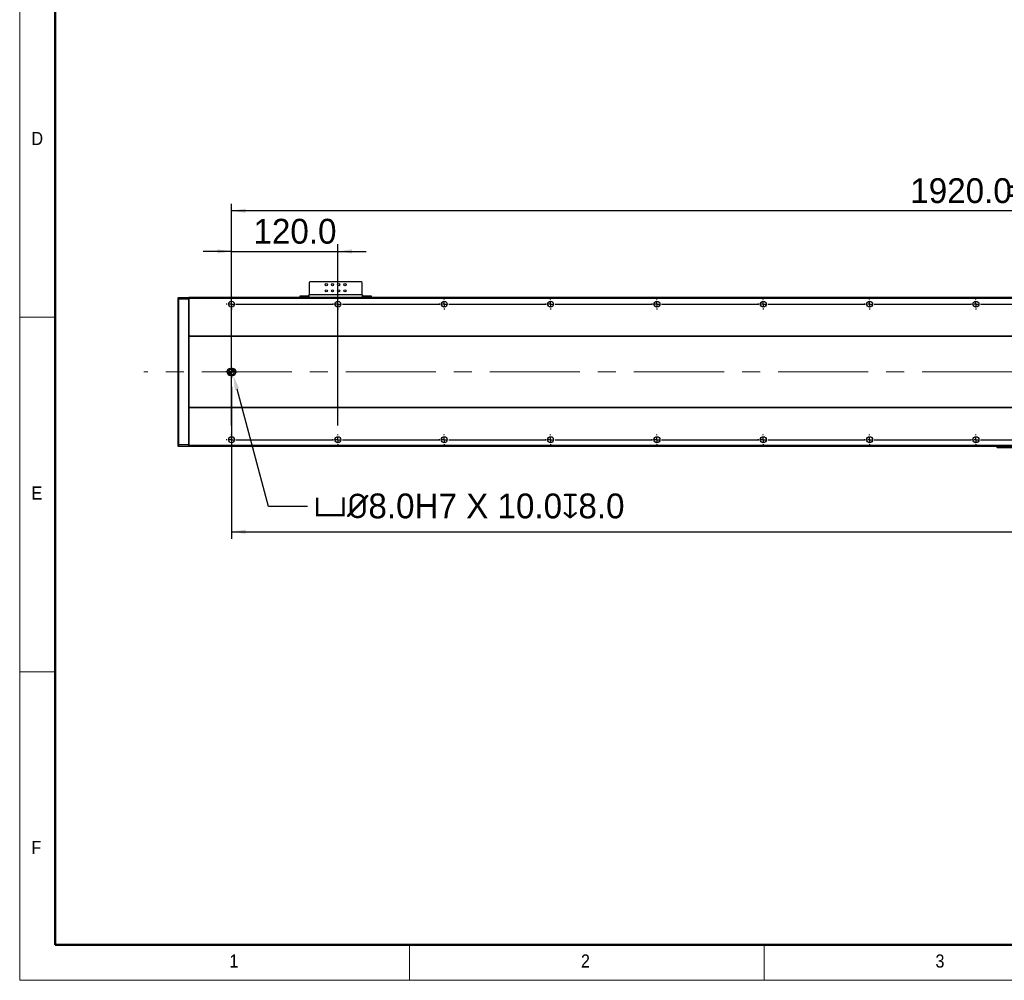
# Model space of a CAD drawing. Header units: millimetres. Extents: x 40 to 3320, y 40 to 2336.
# Tile 1 of 9: x 40 to 1151, y 40 to 1124. Entities that reach past the tile are written whole.
import ezdxf

# ---------------------------------------------------------------- set-up
doc = ezdxf.new("R2010")
doc.units = ezdxf.units.MM
doc.header["$LTSCALE"] = 8
doc.header["$PDSIZE"] = -1
doc.linetypes.add('CENTERX2', pattern=[20.32, 12.7, -2.54, 2.54, -2.54])
doc.layers.add('DIMNS', color=7, linetype='Continuous')
doc.styles.add('SLDTEXTSTYLE0', font='Gothic.ttf', dxfattribs={"width": 0.913})
doc.styles.add('SLDTEXTSTYLE7', font='txt')
doc.dimstyles.new('SLDDIMSTYLE0', dxfattribs={"dimtxt": 28, "dimasz": 16, "dimexe": 0, "dimexo": 0.0625, "dimgap": 7, "dimtad": 2, "dimdec": 1, "dimrnd": 1e-09, "dimzin": 4, "dimdsep": 46, "dimtxsty": 'SLDTEXTSTYLE7', "dimsah": 1, "dimcen": 0.09, "dimadec": 0, "dimazin": 1, "dimtfac": 1, "dimtdec": 1, "dimtmove": 0, "dimatfit": 0, "dimfxl": 0, "dimfrac": 2, "dimtolj": 1, "dimtzin": 12, "dimarcsym": 0})
doc.dimstyles.new('SLDDIMSTYLE3', dxfattribs={"dimtxt": 28, "dimasz": 16, "dimexe": 0, "dimexo": 0.0625, "dimgap": 7, "dimtad": 2, "dimdec": 1, "dimrnd": 1e-09, "dimzin": 4, "dimdsep": 46, "dimtxsty": 'SLDTEXTSTYLE7', "dimsah": 1, "dimcen": 0.09, "dimadec": 0, "dimazin": 1, "dimtfac": 1, "dimtdec": 1, "dimtofl": 0, "dimtmove": 0, "dimatfit": 3, "dimfxl": 0, "dimfrac": 2, "dimtolj": 1, "dimtzin": 12, "dimarcsym": 0})
doc.dimstyles.new('SLDDIMSTYLE7', dxfattribs={"dimtxt": 28, "dimasz": 16, "dimexe": 0, "dimexo": 0.0625, "dimgap": 7, "dimtad": 0, "dimtih": 1, "dimtoh": 1, "dimdec": 1, "dimrnd": 1e-09, "dimzin": 4, "dimdsep": 46, "dimtxsty": 'SLDTEXTSTYLE7', "dimsah": 1, "dimcen": 0, "dimadec": 0, "dimazin": 1, "dimtfac": 1, "dimtdec": 1, "dimtofl": 0, "dimtmove": 0, "dimatfit": 3, "dimfxl": 0, "dimfrac": 2, "dimtolj": 1, "dimtzin": 12, "dimarcsym": 0})

# ---------------------------------------------------------------- blocks, each defined once
blk = doc.blocks.new('_D_21')
at = {"layer": 'DIMNS'}
for p, q in [((2199, 716.2), (2199, 538.1)), ((279, 709.7), (279, 538.1)), ((279, 546.1), (2199, 546.1))]:
    blk.add_line(p, q, dxfattribs=at)
for points in [[(279, 546.1), (295, 543.7), (295, 548.5)], [(2199, 546.1), (2183, 548.5), (2183, 543.7)]]:
    blk.add_solid(points, dxfattribs=at)
at = {"layer": 'DIMNS', "insert": (1167.9, 582.8), "char_height": 28, "attachment_point": 1, "style": 'SLDTEXTSTYLE7'}
blk.add_mtext('1920.0', dxfattribs=at)
blk = doc.blocks.new('_D_23')
at = {"layer": 'DIMNS'}
for p, q in [((279, 819), (279, 916.2)), ((2199, 819), (2199, 916.2)), ((2199, 908.2), (279, 908.2))]:
    blk.add_line(p, q, dxfattribs=at)
for points in [[(279, 908.2), (295, 905.8), (295, 910.6)], [(2199, 908.2), (2183, 910.6), (2183, 905.8)]]:
    blk.add_solid(points, dxfattribs=at)
at = {"layer": 'DIMNS', "char_height": 28, "attachment_point": 1, "style": 'SLDTEXTSTYLE7'}
for s, insert in [('1920.0', (1044.9, 944.9)), ('=16×120.0(PITCH)', (1154.3, 944.9))]:
    blk.add_mtext(s, dxfattribs=dict(at, insert=insert))
blk = doc.blocks.new('_D_24')
at = {"layer": 'DIMNS'}
for p, q in [((279, 666), (279, 870.4)), ((399, 666), (399, 870.4)), ((279, 862.4), (247, 862.4)), ((279, 862.4), (399, 862.4)), ((399, 862.4), (431, 862.4))]:
    blk.add_line(p, q, dxfattribs=at)
for points in [[(279, 862.4), (263, 864.8), (263, 860)], [(399, 862.4), (415, 860), (415, 864.8)]]:
    blk.add_solid(points, dxfattribs=at)
at = {"layer": 'DIMNS', "insert": (303.8, 899.1), "char_height": 28, "attachment_point": 1, "style": 'SLDTEXTSTYLE7'}
blk.add_mtext('120.0', dxfattribs=at)
blk = doc.blocks.new('_D_25')
at = {"layer": 'Defpoints', "color": 0}
for p in [(280, 726.4), (281, 722.5)]:
    blk.add_point(p, dxfattribs=at)
at = {"layer": 'DIMNS', "color": 0, "lineweight": -2}
for p, q in [((320.7, 574.6), (285.2, 707)), ((364.9, 574.6), (320.7, 574.6))]:
    blk.add_line(p, q, dxfattribs=at)
at = {"layer": 'DIMNS', "color": 0}
blk.add_solid([(287.7, 707.7), (282.6, 706.3), (281, 722.5)], dxfattribs=at)
at = {"layer": 'DIMNS', "color": 0, "insert": (371.9, 589.2), "char_height": 28, "attachment_point": 1, "style": 'SLDTEXTSTYLE7'}
blk.add_mtext('\\A1;{\\fGDT|b0|i0|c134|p2;v\\fISOCPEUR|b0|i0|c134|p34;%%C}8.0H7 X 10.0{\\fGDT|b0|i0|c134|p2;x}8.0', dxfattribs=at)
blk = doc.blocks.new('SW_CENTERMARKSYMBOL_0')
at = {"layer": 'DIMNS', "color": 0}
for p, q in [((-5.08, 0), (-6.54, 0)), ((0, 0), (-2.54, 0)), ((0, 5.08), (0, 6.54)), ((0, 0), (0, 2.54)), ((0, 0), (0, -2.54)), ((0, 0), (2.54, 0)), ((5.08, 0), (6.54, 0)), ((0, -5.08), (0, -6.54))]:
    blk.add_line(p, q, dxfattribs=at)
blk = doc.blocks.new('SW_CENTERMARKSYMBOL_1')
at = {"layer": 'DIMNS', "color": 0}
for p, q in [((-5.08, 0), (-5.94, 0)), ((0, 0), (-2.54, 0)), ((0, 5.08), (0, 5.94)), ((0, 0), (0, 2.54)), ((0, 0), (0, -2.54)), ((0, 0), (2.54, 0)), ((5.08, 0), (114.92, 0)), ((114.92, 0), (114.06, 0)), ((120, 0), (117.46, 0)), ((120, 0), (117.46, 0)), ((120, 5.08), (120, 5.94)), ((120, 0), (120, 2.54)), ((120, 0), (120, 2.54)), ((120, 0), (120, -2.54)), ((120, 0), (122.54, 0)), ((120, 0), (120, -2.54)), ((120, 0), (122.54, 0)), ((125.08, 0), (125.94, 0)), ((125.08, 0), (234.92, 0)), ((234.92, 0), (234.06, 0)), ((240, 0), (237.46, 0)), ((240, 0), (237.46, 0)), ((240, 0), (237.46, 0)), ((240, 5.08), (240, 5.94)), ((240, 0), (240, 2.54)), ((240, 0), (240, 2.54)), ((240, 0), (240, 2.54)), ((240, 0), (240, -2.54)), ((240, 0), (242.54, 0)), ((240, 0), (240, -2.54)), ((240, 0), (242.54, 0)), ((240, 0), (240, -2.54)), ((240, 0), (242.54, 0)), ((245.08, 0), (245.94, 0)), ((245.08, 0), (354.92, 0)), ((354.92, 0), (354.06, 0)), ((360, 0), (357.46, 0)), ((360, 0), (357.46, 0)), ((360, 0), (357.46, 0)), ((360, 0), (357.46, 0)), ((360, 5.08), (360, 5.94)), ((360, 0), (360, 2.54)), ((360, 0), (360, 2.54)), ((360, 0), (360, 2.54)), ((360, 0), (360, 2.54)), ((360, 0), (360, -2.54)), ((360, 0), (362.54, 0)), ((360, 0), (360, -2.54)), ((360, 0), (362.54, 0)), ((360, 0), (360, -2.54)), ((360, 0), (362.54, 0)), ((360, 0), (360, -2.54)), ((360, 0), (362.54, 0)), ((365.08, 0), (365.94, 0)), ((365.08, 0), (474.92, 0)), ((474.92, 0), (474.06, 0)), ((480, 0), (477.46, 0)), ((480, 0), (477.46, 0)), ((480, 0), (477.46, 0)), ((480, 0), (477.46, 0)), ((480, 0), (477.46, 0)), ((480, 5.08), (480, 5.94)), ((480, 0), (480, 2.54)), ((480, 0), (480, 2.54)), ((480, 0), (480, 2.54)), ((480, 0), (480, 2.54)), ((480, 0), (480, 2.54)), ((480, 0), (480, -2.54)), ((480, 0), (482.54, 0)), ((480, 0), (480, -2.54)), ((480, 0), (482.54, 0)), ((480, 0), (480, -2.54)), ((480, 0), (482.54, 0)), ((480, 0), (480, -2.54)), ((480, 0), (482.54, 0)), ((480, 0), (480, -2.54)), ((480, 0), (482.54, 0)), ((485.08, 0), (485.94, 0)), ((485.08, 0), (594.92, 0)), ((594.92, 0), (594.06, 0)), ((600, 0), (597.46, 0)), ((600, 0), (597.46, 0)), ((600, 0), (597.46, 0)), ((600, 0), (597.46, 0)), ((600, 0), (597.46, 0)), ((600, 0), (597.46, 0)), ((600, 5.08), (600, 5.94)), ((600, 0), (600, 2.54)), ((600, 0), (600, 2.54)), ((600, 0), (600, 2.54)), ((600, 0), (600, 2.54)), ((600, 0), (600, 2.54)), ((600, 0), (600, 2.54)), ((600, 0), (600, -2.54)), ((600, 0), (602.54, 0)), ((600, 0), (600, -2.54)), ((600, 0), (602.54, 0)), ((600, 0), (600, -2.54)), ((600, 0), (602.54, 0)), ((600, 0), (600, -2.54)), ((600, 0), (602.54, 0)), ((600, 0), (600, -2.54)), ((600, 0), (602.54, 0)), ((600, 0), (600, -2.54)), ((600, 0), (602.54, 0)), ((605.08, 0), (605.94, 0)), ((605.08, 0), (714.92, 0)), ((714.92, 0), (714.06, 0)), ((720, 0), (717.46, 0)), ((720, 0), (717.46, 0)), ((720, 0), (717.46, 0)), ((720, 0), (717.46, 0)), ((720, 0), (717.46, 0)), ((720, 0), (717.46, 0)), ((720, 0), (717.46, 0)), ((720, 5.08), (720, 5.94)), ((720, 0), (720, 2.54)), ((720, 0), (720, 2.54)), ((720, 0), (720, 2.54)), ((720, 0), (720, 2.54)), ((720, 0), (720, 2.54)), ((720, 0), (720, 2.54)), ((720, 0), (720, 2.54)), ((720, 0), (720, -2.54)), ((720, 0), (722.54, 0)), ((720, 0), (720, -2.54)), ((720, 0), (722.54, 0)), ((720, 0), (720, -2.54)), ((720, 0), (722.54, 0)), ((720, 0), (720, -2.54)), ((720, 0), (722.54, 0)), ((720, 0), (720, -2.54)), ((720, 0), (722.54, 0)), ((720, 0), (720, -2.54)), ((720, 0), (722.54, 0)), ((720, 0), (720, -2.54)), ((720, 0), (722.54, 0)), ((725.08, 0), (725.94, 0)), ((725.08, 0), (834.92, 0)), ((834.92, 0), (834.06, 0)), ((840, 0), (837.46, 0)), ((840, 0), (837.46, 0)), ((840, 0), (837.46, 0)), ((840, 0), (837.46, 0)), ((840, 0), (837.46, 0)), ((840, 0), (837.46, 0)), ((840, 0), (837.46, 0)), ((840, 0), (837.46, 0)), ((840, 5.08), (840, 5.94)), ((840, 0), (840, 2.54)), ((840, 0), (840, 2.54)), ((840, 0), (840, 2.54)), ((840, 0), (840, 2.54)), ((840, 0), (840, 2.54)), ((840, 0), (840, 2.54)), ((840, 0), (840, 2.54)), ((840, 0), (840, 2.54)), ((840, 0), (840, -2.54)), ((840, 0), (842.54, 0)), ((840, 0), (840, -2.54)), ((840, 0), (842.54, 0)), ((840, 0), (840, -2.54)), ((840, 0), (842.54, 0)), ((840, 0), (840, -2.54)), ((840, 0), (842.54, 0)), ((840, 0), (840, -2.54)), ((840, 0), (842.54, 0)), ((840, 0), (840, -2.54)), ((840, 0), (842.54, 0)), ((840, 0), (840, -2.54)), ((840, 0), (842.54, 0)), ((840, 0), (840, -2.54)), ((840, 0), (842.54, 0)), ((845.08, 0), (845.94, 0)), ((845.08, 0), (954.92, 0)), ((0, -5.08), (0, -5.94)), ((120, -5.08), (120, -5.94)), ((240, -5.08), (240, -5.94)), ((360, -5.08), (360, -5.94)), ((480, -5.08), (480, -5.94)), ((600, -5.08), (600, -5.94)), ((720, -5.08), (720, -5.94)), ((840, -5.08), (840, -5.94))]:
    blk.add_line(p, q, dxfattribs=at)
blk = doc.blocks.new('SW_CENTERMARKSYMBOL_2')
at = {"layer": 'DIMNS', "color": 0}
for p, q in [((-5.08, 0), (-5.94, 0)), ((0, 0), (-2.54, 0)), ((0, 5.08), (0, 5.94)), ((0, 0), (0, 2.54)), ((0, 0), (0, -2.54)), ((0, 0), (2.54, 0)), ((5.08, 0), (114.92, 0)), ((114.92, 0), (114.06, 0)), ((120, 0), (117.46, 0)), ((120, 0), (117.46, 0)), ((120, 5.08), (120, 5.94)), ((120, 0), (120, 2.54)), ((120, 0), (120, 2.54)), ((120, 0), (120, -2.54)), ((120, 0), (122.54, 0)), ((120, 0), (120, -2.54)), ((120, 0), (122.54, 0)), ((125.08, 0), (125.94, 0)), ((125.08, 0), (234.92, 0)), ((234.92, 0), (234.06, 0)), ((240, 0), (237.46, 0)), ((240, 0), (237.46, 0)), ((240, 0), (237.46, 0)), ((240, 5.08), (240, 5.94)), ((240, 0), (240, 2.54)), ((240, 0), (240, 2.54)), ((240, 0), (240, 2.54)), ((240, 0), (240, -2.54)), ((240, 0), (242.54, 0)), ((240, 0), (240, -2.54)), ((240, 0), (242.54, 0)), ((240, 0), (240, -2.54)), ((240, 0), (242.54, 0)), ((245.08, 0), (245.94, 0)), ((245.08, 0), (354.92, 0)), ((354.92, 0), (354.06, 0)), ((360, 0), (357.46, 0)), ((360, 0), (357.46, 0)), ((360, 0), (357.46, 0)), ((360, 0), (357.46, 0)), ((360, 5.08), (360, 5.94)), ((360, 0), (360, 2.54)), ((360, 0), (360, 2.54)), ((360, 0), (360, 2.54)), ((360, 0), (360, 2.54)), ((360, 0), (360, -2.54)), ((360, 0), (362.54, 0)), ((360, 0), (360, -2.54)), ((360, 0), (362.54, 0)), ((360, 0), (360, -2.54)), ((360, 0), (362.54, 0)), ((360, 0), (360, -2.54)), ((360, 0), (362.54, 0)), ((365.08, 0), (365.94, 0)), ((365.08, 0), (474.92, 0)), ((474.92, 0), (474.06, 0)), ((480, 0), (477.46, 0)), ((480, 0), (477.46, 0)), ((480, 0), (477.46, 0)), ((480, 0), (477.46, 0)), ((480, 0), (477.46, 0)), ((480, 5.08), (480, 5.94)), ((480, 0), (480, 2.54)), ((480, 0), (480, 2.54)), ((480, 0), (480, 2.54)), ((480, 0), (480, 2.54)), ((480, 0), (480, 2.54)), ((480, 0), (480, -2.54)), ((480, 0), (482.54, 0)), ((480, 0), (480, -2.54)), ((480, 0), (482.54, 0)), ((480, 0), (480, -2.54)), ((480, 0), (482.54, 0)), ((480, 0), (480, -2.54)), ((480, 0), (482.54, 0)), ((480, 0), (480, -2.54)), ((480, 0), (482.54, 0)), ((485.08, 0), (485.94, 0)), ((485.08, 0), (594.92, 0)), ((594.92, 0), (594.06, 0)), ((600, 0), (597.46, 0)), ((600, 0), (597.46, 0)), ((600, 0), (597.46, 0)), ((600, 0), (597.46, 0)), ((600, 0), (597.46, 0)), ((600, 0), (597.46, 0)), ((600, 5.08), (600, 5.94)), ((600, 0), (600, 2.54)), ((600, 0), (600, 2.54)), ((600, 0), (600, 2.54)), ((600, 0), (600, 2.54)), ((600, 0), (600, 2.54)), ((600, 0), (600, 2.54)), ((600, 0), (600, -2.54)), ((600, 0), (602.54, 0)), ((600, 0), (600, -2.54)), ((600, 0), (602.54, 0)), ((600, 0), (600, -2.54)), ((600, 0), (602.54, 0)), ((600, 0), (600, -2.54)), ((600, 0), (602.54, 0)), ((600, 0), (600, -2.54)), ((600, 0), (602.54, 0)), ((600, 0), (600, -2.54)), ((600, 0), (602.54, 0)), ((605.08, 0), (605.94, 0)), ((605.08, 0), (714.92, 0)), ((714.92, 0), (714.06, 0)), ((720, 0), (717.46, 0)), ((720, 0), (717.46, 0)), ((720, 0), (717.46, 0)), ((720, 0), (717.46, 0)), ((720, 0), (717.46, 0)), ((720, 0), (717.46, 0)), ((720, 0), (717.46, 0)), ((720, 5.08), (720, 5.94)), ((720, 0), (720, 2.54)), ((720, 0), (720, 2.54)), ((720, 0), (720, 2.54)), ((720, 0), (720, 2.54)), ((720, 0), (720, 2.54)), ((720, 0), (720, 2.54)), ((720, 0), (720, 2.54)), ((720, 0), (720, -2.54)), ((720, 0), (722.54, 0)), ((720, 0), (720, -2.54)), ((720, 0), (722.54, 0)), ((720, 0), (720, -2.54)), ((720, 0), (722.54, 0)), ((720, 0), (720, -2.54)), ((720, 0), (722.54, 0)), ((720, 0), (720, -2.54)), ((720, 0), (722.54, 0)), ((720, 0), (720, -2.54)), ((720, 0), (722.54, 0)), ((720, 0), (720, -2.54)), ((720, 0), (722.54, 0)), ((725.08, 0), (725.94, 0)), ((725.08, 0), (834.92, 0)), ((834.92, 0), (834.06, 0)), ((840, 0), (837.46, 0)), ((840, 0), (837.46, 0)), ((840, 0), (837.46, 0)), ((840, 0), (837.46, 0)), ((840, 0), (837.46, 0)), ((840, 0), (837.46, 0)), ((840, 0), (837.46, 0)), ((840, 0), (837.46, 0)), ((840, 5.08), (840, 5.94)), ((840, 0), (840, 2.54)), ((840, 0), (840, 2.54)), ((840, 0), (840, 2.54)), ((840, 0), (840, 2.54)), ((840, 0), (840, 2.54)), ((840, 0), (840, 2.54)), ((840, 0), (840, 2.54)), ((840, 0), (840, 2.54)), ((840, 0), (840, -2.54)), ((840, 0), (842.54, 0)), ((840, 0), (840, -2.54)), ((840, 0), (842.54, 0)), ((840, 0), (840, -2.54)), ((840, 0), (842.54, 0)), ((840, 0), (840, -2.54)), ((840, 0), (842.54, 0)), ((840, 0), (840, -2.54)), ((840, 0), (842.54, 0)), ((840, 0), (840, -2.54)), ((840, 0), (842.54, 0)), ((840, 0), (840, -2.54)), ((840, 0), (842.54, 0)), ((840, 0), (840, -2.54)), ((840, 0), (842.54, 0)), ((845.08, 0), (845.94, 0)), ((845.08, 0), (954.92, 0)), ((0, -5.08), (0, -5.94)), ((120, -5.08), (120, -5.94)), ((240, -5.08), (240, -5.94)), ((360, -5.08), (360, -5.94)), ((480, -5.08), (480, -5.94)), ((600, -5.08), (600, -5.94)), ((720, -5.08), (720, -5.94)), ((840, -5.08), (840, -5.94))]:
    blk.add_line(p, q, dxfattribs=at)
blk = doc.blocks.new('SW_DOWELSYMBOL_2')
at = {"linetype": 'Continuous', "lineweight": 18}
h = blk.add_hatch(color=0, dxfattribs=at)
edge = h.paths.add_edge_path(flags=0)
edge.add_arc((0, 0), 4, 180, 270)
edge.add_line((0, -4), (0, 0))
edge.add_line((0, 0), (-4, 0))
h = blk.add_hatch(color=0, dxfattribs=at)
edge = h.paths.add_edge_path(flags=0)
edge.add_arc((0, 0), 4, 0, 90)
edge.add_line((0, 4), (0, 0))
edge.add_line((0, 0), (4, 0))
at = {"layer": 'DIMNS', "color": 0}
blk.add_circle((0, 0), 4, dxfattribs=at)
blk = doc.blocks.new('SW_DOWELSYMBOL_3')
at = {"linetype": 'Continuous', "lineweight": 18}
h = blk.add_hatch(color=0, dxfattribs=at)
edge = h.paths.add_edge_path(flags=0)
edge.add_arc((0, 0), 4, 180, 270)
edge.add_line((0, -4), (0, 0))
edge.add_line((0, 0), (-4, 0))
h = blk.add_hatch(color=0, dxfattribs=at)
edge = h.paths.add_edge_path(flags=0)
edge.add_arc((0, 0), 4, 0, 90)
edge.add_line((0, 4), (0, 0))
edge.add_line((0, 0), (4, 0))
at = {"layer": 'DIMNS', "color": 0}
blk.add_circle((0, 0), 4, dxfattribs=at)

msp = doc.modelspace()

# ---------------------------------------------------------------- linework, layer by layer
at = {"color": 7, "linetype": 'Continuous', "lineweight": 18}
for p, q in [((40, 2336), (40, 40)), ((80, 2296), (80, 80)), ((40, 788), (80, 788)), ((80, 388), (40, 388)), ((80, 80), (3280, 80)), ((480, 40), (480, 80)), ((880, 80), (880, 40)), ((984, 80), (3280, 80)), ((40, 40), (3320, 40))]:
    msp.add_line(p, q, dxfattribs=at)
at = {"color": 7, "linetype": 'Continuous', "lineweight": 50}
for p, q in [((80, 2296), (80, 80)), ((80, 80), (3280, 80))]:
    msp.add_line(p, q, dxfattribs=at)
at = {"color": 7, "linetype": 'Continuous', "lineweight": 25}
for p, q in [((367.4890932, 828.1520988), (366.489106, 827.1520968)), ((366.489106, 827.1520968), (366.489106, 813.3520941)), ((425.4891213, 828.1520988), (367.4890932, 828.1520988)), ((426.4891084, 827.1520968), (425.4891213, 828.1520988)), ((426.4891084, 813.3520941), (426.4891084, 827.1520968)), ((356.4891156, 810.3520955), (356.4891156, 812.3520996)), ((356.4891156, 812.3520996), (357.4891027, 812.3520996)), ((357.4891027, 812.3520996), (357.4891027, 810.3520955)), ((357.4891027, 812.3520996), (365.4891189, 812.3520996)), ((365.4891189, 812.3520996), (365.4891189, 810.3520955)), ((366.489106, 812.3520996), (365.4891189, 812.3520996)), ((426.4891084, 813.3520941), (366.489106, 813.3520941)), ((366.489106, 810.3520955), (366.489106, 813.3520941)), ((426.4891084, 813.3520941), (426.4891084, 810.3520955)), ((427.4890955, 812.3520996), (426.4891084, 812.3520996)), ((427.4890955, 812.3520996), (427.4890955, 810.3520955)), ((427.4890955, 812.3520996), (435.4891118, 812.3520996)), ((435.4891118, 810.3520955), (435.4891118, 812.3520996)), ((435.4891118, 812.3520996), (436.4890989, 812.3520996)), ((436.4890989, 812.3520996), (436.4890989, 810.3520955)), ((218.9891275, 810.0520979), (219.2890581, 810.3520955)), ((218.9891275, 808.2278307), (218.9891275, 810.0520979)), ((218.9891275, 808.2278307), (219.2890581, 808.3520989)), ((218.9891275, 644.4763626), (218.9891275, 808.2278307)), ((219.2890581, 810.3520955), (219.2890581, 808.3520989)), ((219.2890581, 810.3520955), (230.6891616, 810.3520955)), ((219.2890581, 808.3520989), (219.2890581, 644.3520944)), ((230.6891616, 808.3520989), (219.2890581, 808.3520989)), ((230.6891616, 808.3520989), (230.6891616, 810.3520955)), ((230.9890922, 810.0520979), (230.6891616, 810.3520955)), ((230.6891616, 644.3520944), (230.6891616, 808.3520989)), ((230.9890922, 808.2278307), (230.6891616, 808.3520989)), ((2246.9891246, 810.3520955), (230.9890922, 810.3520955)), ((230.9890922, 810.3520955), (230.9890922, 809.3520935)), ((2246.9891246, 809.3520935), (230.9890922, 809.3520935)), ((230.9890922, 809.3520935), (230.9890922, 766.8520968)), ((2246.9891246, 766.8520968), (230.9890922, 766.8520968)), ((230.9890922, 766.8520968), (230.9890922, 766.3520957)), ((2246.9891246, 766.3520957), (230.9890922, 766.3520957)), ((230.9890922, 766.3520957), (230.9890922, 686.3520975)), ((279.989117, 730.3520968), (277.9890831, 730.3520968)), ((277.9890831, 722.3520965), (279.989117, 722.3520965)), ((2246.9891246, 686.3520975), (230.9890922, 686.3520975)), ((230.9890922, 686.3520975), (230.9890922, 685.8520965)), ((2246.9891246, 685.8520965), (230.9890922, 685.8520965)), ((230.9890922, 685.8520965), (230.9890922, 643.3520998)), ((218.9891275, 642.6520954), (218.9891275, 644.4763626)), ((218.9891275, 644.4763626), (219.2890581, 644.3520944)), ((230.9890922, 644.4763626), (230.6891616, 644.3520944)), ((218.9891275, 642.6520954), (219.2890581, 642.3520978)), ((219.2890581, 644.3520944), (219.2890581, 642.3520978)), ((219.2890581, 644.3520944), (230.6891616, 644.3520944)), ((230.6891616, 642.3520978), (219.2890581, 642.3520978)), ((230.6891616, 642.3520978), (230.6891616, 644.3520944)), ((230.9890922, 642.6520954), (230.6891616, 642.3520978)), ((2246.9891246, 643.3520998), (230.9890922, 643.3520998)), ((230.9890922, 643.3520998), (230.9890922, 642.3520978)), ((2246.9891246, 642.3520978), (230.9890922, 642.3520978)), ((1142.9891076, 641.1520998), (1142.9891076, 642.3520978)), ((1142.9891076, 641.1520998), (1143.2891052, 640.8520947)), ((1142.9891076, 641.1520998), (1143.9891096, 641.1520998)), ((1144.1133704, 640.8520947), (1143.2891052, 640.8520947)), ((1143.9891096, 642.3520978), (1143.9891096, 641.1520998)), ((1144.1133704, 640.8520947), (1143.9891096, 641.1520998)), ((1143.9891096, 641.1520998), (1169.9891101, 641.1520998)), ((1169.8648419, 640.8520947), (1144.1133704, 640.8520947))]:
    msp.add_line(p, q, dxfattribs=at)
for centre, radius in [((385.9891084, 824.8520966), 1.25), ((392.9891084, 824.8520966), 1.25), ((399.9891084, 824.8520966), 1.25), ((406.9891084, 824.8520966), 1.25), ((385.9891084, 817.8520966), 1.25), ((392.9891084, 817.8520966), 1.25), ((399.9891084, 817.8520966), 1.25), ((406.9891084, 817.8520966), 1.25), ((278.9891084, 802.8520966), 3.4), ((398.9891084, 802.8520966), 3.4), ((518.9891084, 802.8520966), 3.4), ((638.9891084, 802.8520966), 3.4), ((758.9891084, 802.8520966), 3.4), ((878.9891084, 802.8520966), 3.4), ((998.9891084, 802.8520966), 3.4), ((1118.9891084, 802.8520966), 3.4), ((278.9891084, 649.8520966), 3.4), ((398.9891084, 649.8520966), 3.4), ((518.9891084, 649.8520966), 3.4), ((638.9891084, 649.8520966), 3.4), ((758.9891084, 649.8520966), 3.4), ((878.9891084, 649.8520966), 3.4), ((998.9891084, 649.8520966), 3.4), ((1118.9891084, 649.8520966), 3.4)]:
    msp.add_circle(centre, radius, dxfattribs=at)
for centre, start, end in [((277.9891084, 726.3520966), 90, 270), ((279.9891084, 726.3520966), 270, 90)]:
    msp.add_arc(centre, 4, start, end, dxfattribs=at)
at = {"layer": 'DIMNS', "linetype": 'CENTERX2', "lineweight": 18}
msp.add_line((2297.7891084, 726.3520966), (180.1891084, 726.3520966), dxfattribs=at)

# ---------------------------------------------------------------- block references
at = {"layer": 'DIMNS'}
for name, p in [('SW_CENTERMARKSYMBOL_1', (278.9891084, 802.8520966)), ('SW_CENTERMARKSYMBOL_0', (278.9891084, 726.3520966)), ('SW_DOWELSYMBOL_2', (277.9891084, 726.3520966)), ('SW_DOWELSYMBOL_3', (279.9891084, 726.3520966)), ('SW_CENTERMARKSYMBOL_2', (278.9891084, 649.8520966))]:
    msp.add_blockref(name, p, dxfattribs=at)

# ---------------------------------------------------------------- texts
at = {"color": 7, "linetype": 'Continuous', "lineweight": 0, "char_height": 14.8166667, "attachment_point": 1, "style": 'SLDTEXTSTYLE0'}
for s, insert in [('D', (53.3333333, 997.1704528)), ('E', (53.3333333, 597.1704528)), ('F', (53.3333333, 197.1704528)), ('1', (276.6666667, 69.1704848)), ('2', (673.3333333, 69.1704848)), ('3', (1073.3333333, 69.1704848))]:
    msp.add_mtext(s, dxfattribs=dict(at, insert=insert))

# ---------------------------------------------------------------- dimensions: what is measured, and where the dimension line sits
at = {"layer": 'DIMNS'}
dim = msp.add_linear_dim(base=(278.9891084, 908.1520966), p1=(2198.9891084, 808.7920966), p2=(278.9891084, 808.7920966), text='<>=16×120.0(PITCH)', dimstyle='SLDDIMSTYLE3', dxfattribs=at)
dim.commit()
dim.dimension.update_dxf_attribs({"geometry": '_D_23', "text_midpoint": (1251.9150659, 908.1520966), "dimtype": 160})
dim = msp.add_linear_dim(base=(398.9891084, 862.3707371), p1=(278.9891084, 655.7920966), p2=(398.9891084, 655.7920966), dimstyle='SLDDIMSTYLE0', dxfattribs=at)
dim.commit()
dim.dimension.update_dxf_attribs({"geometry": '_D_24', "text_midpoint": (348.4189253, 862.3707371), "dimtype": 160})
dim = msp.add_linear_dim(base=(2198.9891084, 546.0519936), p1=(278.9891084, 719.8120966), p2=(2198.9891084, 726.3520966), angle=0, dimstyle='SLDDIMSTYLE3', dxfattribs=at)
dim.commit()
dim.dimension.update_dxf_attribs({"geometry": '_D_21', "text_midpoint": (1222.5870185, 546.0519936), "dimtype": 160})
dim = msp.add_radius_dim(center=(279.9891084, 726.3520966), mpoint=(281.0243846, 722.4883933), text='{\\fGDT|b0|i0|c134|p2;v\\fISOCPEUR|b0|i0|c134|p34;%%C}8.0H7 X 10.0{\\fGDT|b0|i0|c134|p2;x}8.0', dimstyle='SLDDIMSTYLE7', override={"dimpost": '<>'}, dxfattribs=at)
dim.commit()
dim.dimension.update_dxf_attribs({"geometry": '_D_25', "text_midpoint": (567.8617472, 574.573576), "dimtype": 164})

doc.saveas('drawing.dxf')
